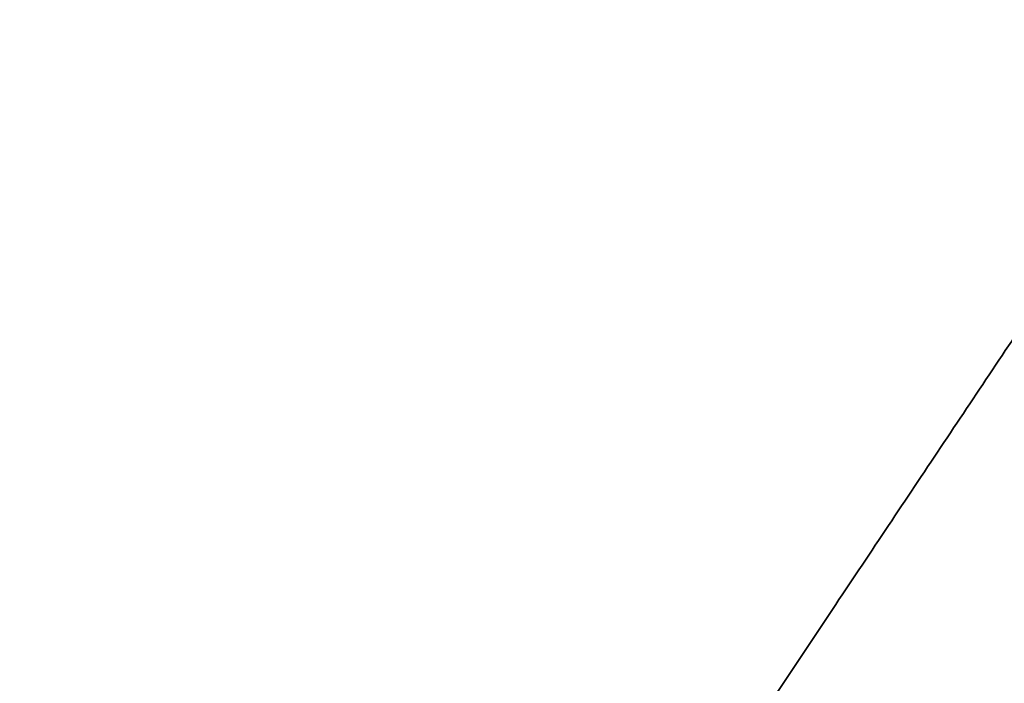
# Model space of a CAD drawing. Header units: millimetres. Extents: x -171 to 493, y -1571 to 169.
# Tile 123 of 256: x -5.225 to -4.669, y -7.175 to -6.8. Entities that reach past the tile are written whole.
import ezdxf

# ---------------------------------------------------------------- set-up
doc = ezdxf.new("R2010")
doc.units = ezdxf.units.MM
doc.layers.add('Bent Two__PARTS__LED Diffusor', color=7, linetype='Continuous', true_color=0xfcffba)
doc.layers.add('Bent Two__PARTS__Pipe', color=7, linetype='Continuous', true_color=0x000000)

msp = doc.modelspace()

# ---------------------------------------------------------------- linework, layer by layer
at = {"layer": 'Bent Two__PARTS__LED Diffusor'}
for points, weights in [([(-5, -7.48331, 790), (-4.55241, -6.81343, 790), (-4.16667, -6.2361, 790)], [0.861834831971, 0.930917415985, 1]), ([(-5, -7.48331, 1290), (-4.55241, -6.81343, 1290), (-4.16667, -6.2361, 1290)], [0.861834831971, 0.930917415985, 1]), ([(-4.16667, -6.2361, 790), (-4.55241, -6.81343, 790), (-5, -7.48331, 790)], [1, 0.930917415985, 0.861834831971]), ([(-5, -7.48331, 1040), (-4.55241, -6.81343, 1040), (-4.16667, -6.2361, 1040)], [0.861834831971, 0.930917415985, 1]), ([(-4.16667, -6.2361, 1290), (-4.55241, -6.81343, 1290), (-5, -7.48331, 1290)], [1, 0.930917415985, 0.861834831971])]:
    msp.add_rational_spline(points, weights, degree=2, dxfattribs=at)
at = {"layer": 'Bent Two__PARTS__Pipe'}
msp.add_rational_spline([(-5, 7.48331, 1125.43196), (-9, 4.8107, 1125.43196), (-9, 0, 1125.43196), (-9, -4.8107, 1125.43196), (-5, -7.48331, 1125.43196)], [0.861834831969, 0.818728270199, 1, 0.818728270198, 0.86183483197], degree=2, knots=[33.662003, 33.662003, 33.662003, 42.411501, 42.411501, 51.160999, 51.160999, 51.160999], dxfattribs=at)
for points, weights in [([(-5, -7.48331, 1290), (-4.55241, -6.81343, 1290), (-4.16667, -6.2361, 1290)], [0.861834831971, 0.930917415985, 1]), ([(-4.16667, -6.2361, 790), (-4.55241, -6.81343, 790), (-5, -7.48331, 790)], [1, 0.930917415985, 0.861834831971]), ([(-5, -7.48331, 790), (-4.55241, -6.81343, 790), (-4.16667, -6.2361, 790)], [0.861834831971, 0.930917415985, 1]), ([(-4.16667, -6.2361, 1290), (-4.55241, -6.81343, 1290), (-5, -7.48331, 1290)], [1, 0.930917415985, 0.861834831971]), ([(-5, -7.48331, 1040), (-4.55241, -6.81343, 1040), (-4.16667, -6.2361, 1040)], [0.861834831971, 0.930917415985, 1])]:
    msp.add_rational_spline(points, weights, degree=2, dxfattribs=at)

doc.saveas('drawing.dxf')
